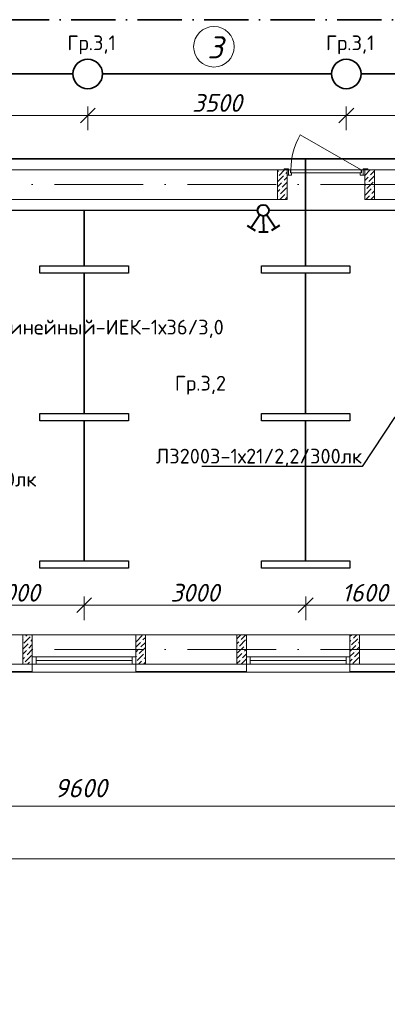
# Model space of a CAD drawing. Header units: millimetres. Extents: x 1114507 to 93926427, y 174473 to 817039.
# Tile 211 of 256: x 1615140 to 1620115, y 762015 to 775361. Entities that reach past the tile are written whole.
import ezdxf
from ezdxf import colors
from ezdxf.entities.mleader import LeaderData, LeaderLine
from ezdxf.math import Vec2, Vec3

# ---------------------------------------------------------------- set-up
doc = ezdxf.new("R2010")
doc.units = ezdxf.units.MM
doc.linetypes.add('ACAD_ISO10W100', pattern=[18, 12, -3, 0, -3])
for name, color, linetype, lineweight in [('Doors', 86, 'Continuous', 13), ('expl', 234, 'Continuous', 13), ('размеры', 12, 'Continuous', 15)]:
    doc.layers.add(name, color=color, linetype=linetype, lineweight=lineweight)
doc.layers.add('NOTE', color=3, linetype='Continuous')
doc.layers.add('RAZMERNAR', color=152, linetype='Continuous')
doc.styles.add('ISOCPEUR 1', font='isocpeur.TTF')
doc.styles.get("Standard").update_dxf_attribs({"font": 'isocpeui.ttf'})
doc.styles.add('ГОСТ 300', font='isocpeui.ttf', dxfattribs={"height": 300})
doc.styles.add('Суннат', font='ariali.ttf', dxfattribs={"height": 250})
doc.dimstyles.new('Санжар', dxfattribs={"dimtxt": 240, "dimasz": 200, "dimexe": 200, "dimexo": 200, "dimgap": 50, "dimtad": 1, "dimdec": 0, "dimtxsty": 'Standard', "dimblk": 'OBLIQUE', "dimcen": 2.5, "dimdle": 200, "dimclrd": 152, "dimclre": 152, "dimclrt": 152, "dimadec": 0, "dimazin": 0, "dimtfac": 1, "dimtdec": 0, "dimtmove": 0, "dimatfit": 3, "dimldrblk": 'OBLIQUE', "dimfxl": 0, "dimlwd": 0, "dimlwe": 0, "dimarcsym": 0})

# ---------------------------------------------------------------- blocks, each defined once
blk = doc.blocks.new('blokqav3mak')
at = {"lineweight": 0, "ltscale": 100}
for p, q in [((1610716, 773325), (1602966, 773325)), ((1610716, 772925), (1610716, 773325)), ((1612966, 773325), (1611766, 773325)), ((1611766, 772925), (1611766, 773325)), ((1610716, 772925), (1603366, 772925)), ((1612566, 772925), (1611766, 772925)), ((1605766, 767025), (1607266, 767025)), ((1607266, 767025), (1607266, 766625)), ((1608666, 767025), (1607266, 767025)), ((1608666, 767025), (1610166, 767025)), ((1608666, 767025), (1608666, 766625)), ((1610166, 767025), (1610166, 766625)), ((1611566, 767025), (1610166, 767025)), ((1611566, 767025), (1614136, 767025)), ((1611566, 767025), (1611566, 766625)), ((1605766, 766625), (1607266, 766625)), ((1608666, 766625), (1610166, 766625)), ((1611566, 766625), (1614266, 766625)), ((1608666, 766518), (1607266, 766518)), ((1611566, 766518), (1610166, 766518))]:
    blk.add_line(p, q, dxfattribs=at)
at = {"linetype": 'Continuous', "lineweight": 0, "ltscale": 100}
for p, q in [((1610586, 773297, 0), (1610599, 773310, 0)), ((1610586, 773162, 0), (1610667, 773243, 0)), ((1610591, 773234, 0), (1610591, 773234, 0)), ((1610608, 773251, 0), (1610682, 773325, 0)), ((1610675, 773184, 0), (1610716, 773225, 0)), ((1610683, 773260, 0), (1610683, 773260, 0)), ((1610700, 773276, 0), (1610716, 773292, 0)), ((1611766, 773247, 0), (1611837, 773319, 0)), ((1611766, 773180, 0), (1611812, 773226, 0)), ((1611821, 773167, 0), (1611896, 773243, 0)), ((1611829, 773243, 0), (1611829, 773243, 0)), ((1611846, 773260, 0), (1611896, 773310, 0)), ((1610586, 773095, 0), (1610641, 773150, 0)), ((1610625, 772999, 0), (1610709, 773083, 0)), ((1610650, 773091, 0), (1610716, 773158, 0)), ((1610658, 773167, 0), (1610658, 773167, 0)), ((1611766, 773113, 0), (1611787, 773133, 0)), ((1611795, 773074, 0), (1611880, 773159, 0)), ((1611804, 773150, 0), (1611804, 773150, 0)), ((1611871, 773083, 0), (1611871, 773083, 0)), ((1611888, 773100, 0), (1611896, 773108, 0)), ((1611896, 773175, 0), (1611896, 773175, 0)), ((1610586, 773028, 0), (1610616, 773058, 0)), ((1610586, 772960, 0), (1610591, 772965, 0)), ((1610608, 772982, 0), (1610608, 772982, 0)), ((1610618, 772925, 0), (1610683, 772990, 0)), ((1610633, 773074, 0), (1610633, 773074, 0)), ((1610692, 772931, 0), (1610716, 772956, 0)), ((1610700, 773007, 0), (1610700, 773007, 0)), ((1611770, 772982, 0), (1611854, 773066, 0)), ((1611778, 773058, 0), (1611778, 773058, 0)), ((1611781, 772925, 0), (1611829, 772973, 0)), ((1611846, 772990, 0), (1611846, 772990, 0)), ((1611848, 772925, 0), (1611896, 772973, 0)), ((1611863, 773007, 0), (1611896, 773041, 0)), ((1607136, 766963, 0), (1607144, 766971, 0)), ((1607152, 766912, 0), (1607237, 766996, 0)), ((1607161, 766987, 0), (1607161, 766987, 0)), ((1607178, 767004, 0), (1607198, 767025, 0)), ((1607245, 766937, 0), (1607266, 766958, 0)), ((1607253, 767013, 0), (1607253, 767013, 0)), ((1608670, 766929, 0), (1608754, 767013, 0)), ((1608678, 767004, 0), (1608678, 767004, 0)), ((1608695, 767021, 0), (1608699, 767025, 0)), ((1608762, 766954, 0), (1608796, 766988, 0)), ((1610036, 766971, 0), (1610087, 767021, 0)), ((1610070, 766870, 0), (1610154, 766954, 0)), ((1610078, 766945, 0), (1610078, 766945, 0)), ((1610095, 766962, 0), (1610158, 767025, 0)), ((1611566, 767000, 0), (1611591, 767025, 0)), ((1611566, 766933, 0), (1611579, 766945, 0)), ((1611587, 766886, 0), (1611672, 766971, 0)), ((1611596, 766962, 0), (1611596, 766962, 0)), ((1611613, 766979, 0), (1611659, 767025, 0)), ((1611688, 766987, 0), (1611688, 766987, 0)), ((1607136, 766828, 0), (1607211, 766903, 0)), ((1607136, 766761, 0), (1607186, 766811, 0)), ((1607194, 766752, 0), (1607266, 766824, 0)), ((1607203, 766828, 0), (1607203, 766828, 0)), ((1607220, 766844, 0), (1607266, 766891, 0)), ((1607228, 766920, 0), (1607228, 766920, 0)), ((1608666, 766858, 0), (1608729, 766920, 0)), ((1608666, 766790, 0), (1608703, 766828, 0)), ((1608712, 766769, 0), (1608796, 766853, 0)), ((1608720, 766844, 0), (1608720, 766844, 0)), ((1608737, 766861, 0), (1608796, 766920, 0)), ((1608746, 766937, 0), (1608746, 766937, 0)), ((1610036, 766903, 0), (1610061, 766929, 0)), ((1610045, 766777, 0), (1610129, 766861, 0)), ((1610053, 766853, 0), (1610053, 766853, 0)), ((1610137, 766802, 0), (1610166, 766831, 0)), ((1610146, 766878, 0), (1610146, 766878, 0)), ((1610163, 766895, 0), (1610166, 766899, 0)), ((1611566, 766798, 0), (1611646, 766878, 0)), ((1611571, 766870, 0), (1611571, 766870, 0)), ((1611655, 766819, 0), (1611696, 766861, 0)), ((1611663, 766895, 0), (1611663, 766895, 0)), ((1611680, 766912, 0), (1611696, 766928, 0)), ((1607136, 766694, 0), (1607161, 766718, 0)), ((1607169, 766659, 0), (1607253, 766743, 0)), ((1607178, 766735, 0), (1607178, 766735, 0)), ((1607262, 766684, 0), (1607266, 766689, 0)), ((1608666, 766723, 0), (1608678, 766735, 0)), ((1608687, 766676, 0), (1608771, 766760, 0)), ((1608695, 766752, 0), (1608695, 766752, 0)), ((1608762, 766684, 0), (1608762, 766684, 0)), ((1608779, 766701, 0), (1608796, 766718, 0)), ((1608788, 766777, 0), (1608788, 766777, 0)), ((1610036, 766701, 0), (1610104, 766769, 0)), ((1610095, 766625, 0), (1610166, 766697, 0)), ((1610095, 766693, 0), (1610095, 766693, 0)), ((1610112, 766710, 0), (1610166, 766764, 0)), ((1610120, 766785, 0), (1610120, 766785, 0)), ((1611566, 766731, 0), (1611621, 766785, 0)), ((1611566, 766663, 0), (1611596, 766693, 0)), ((1611604, 766634, 0), (1611688, 766718, 0)), ((1611613, 766710, 0), (1611613, 766710, 0)), ((1611629, 766726, 0), (1611696, 766793, 0)), ((1611638, 766802, 0), (1611638, 766802, 0)), ((1607152, 766642, 0), (1607152, 766642, 0)), ((1607203, 766625, 0), (1607228, 766651, 0)), ((1607245, 766668, 0), (1607245, 766668, 0)), ((1608670, 766659, 0), (1608670, 766659, 0)), ((1608703, 766625, 0), (1608746, 766668, 0)), ((1608770, 766625, 0), (1608796, 766651, 0)), ((1610036, 766634, 0), (1610078, 766676, 0)), ((1610163, 766625, 0), (1610163, 766625, 0)), ((1611663, 766625, 0), (1611663, 766625, 0)), ((1611680, 766642, 0), (1611680, 766642, 0))]:
    blk.add_line(p, q, dxfattribs=at)
at = {"color": 1, "linetype": 'ACAD_ISO10W100', "lineweight": 0, "ltscale": 100}
for p, q in [((1626766, 773125), (1599766, 773125)), ((1626766, 766825), (1599766, 766825))]:
    blk.add_line(p, q, dxfattribs=at)
at = {"color": 5, "lineweight": 0}
for p, q in [((1607266, 766725), (1607316, 766725)), ((1607266, 766625), (1607266, 766725)), ((1608616, 766725), (1607316, 766725)), ((1607316, 766725), (1607316, 766625)), ((1608666, 766725), (1608616, 766725)), ((1608616, 766725), (1608616, 766625)), ((1608666, 766625), (1608666, 766725)), ((1610166, 766725), (1610216, 766725)), ((1610166, 766625), (1610166, 766725)), ((1611516, 766725), (1610216, 766725)), ((1610216, 766725), (1610216, 766625)), ((1611566, 766725), (1611516, 766725)), ((1611516, 766725), (1611516, 766625)), ((1611566, 766625), (1611566, 766725)), ((1607316, 766625), (1607266, 766625)), ((1608616, 766675), (1607316, 766675)), ((1608616, 766625), (1607316, 766625)), ((1608616, 766625), (1608666, 766625)), ((1610216, 766625), (1610166, 766625)), ((1611516, 766675), (1610216, 766675)), ((1611516, 766625), (1610216, 766625)), ((1611516, 766625), (1611566, 766625))]:
    blk.add_line(p, q, dxfattribs=at)
at = {"color": 252, "lineweight": 0, "ltscale": 100}
for p, q in [((1607266, 766625), (1607266, 766518)), ((1608666, 766625), (1608666, 766518)), ((1610166, 766625), (1610166, 766518)), ((1611566, 766625), (1611566, 766518)), ((1605766, 766518), (1607266, 766518)), ((1608666, 766518), (1610166, 766518)), ((1611566, 766518), (1614266, 766518))]:
    blk.add_line(p, q, dxfattribs=at)
at = {"color": 32, "lineweight": 0, "ltscale": 100}
for p, q in [((1605766, 766525), (1607266, 766525)), ((1608666, 766525), (1610166, 766525)), ((1611566, 766525), (1614266, 766525))]:
    blk.add_line(p, q, dxfattribs=at)
at = {"layer": 'Doors', "lineweight": 0}
for p, q in [((1611716, 773325), (1610894, 773800)), ((1610736, 773340), (1610676, 773340)), ((1610676, 773340), (1610676, 773325)), ((1610676, 773325), (1610736, 773325)), ((1610736, 773325), (1610716, 773325)), ((1610716, 773325), (1610716, 773255)), ((1610716, 773255), (1610736, 773255)), ((1610736, 773325), (1610736, 773340)), ((1610736, 773255), (1610736, 773325)), ((1610736, 773325), (1610761, 773325)), ((1610736, 773255), (1610736, 773325)), ((1610776, 773255), (1610736, 773255)), ((1610761, 773325), (1610761, 773285)), ((1610761, 773285), (1610776, 773285)), ((1611716, 773325), (1610766, 773325)), ((1610766, 773325), (1610766, 773285)), ((1610766, 773285), (1611716, 773285)), ((1610776, 773285), (1610776, 773255)), ((1611706, 773285), (1611706, 773255)), ((1611721, 773285), (1611706, 773285)), ((1611706, 773255), (1611746, 773255)), ((1611716, 773285), (1611716, 773325)), ((1611746, 773325), (1611721, 773325)), ((1611721, 773325), (1611721, 773285)), ((1611806, 773340), (1611746, 773340)), ((1611746, 773340), (1611746, 773325)), ((1611746, 773255), (1611746, 773325)), ((1611746, 773255), (1611746, 773325)), ((1611746, 773325), (1611766, 773325)), ((1611746, 773325), (1611806, 773325)), ((1611766, 773255), (1611746, 773255)), ((1611766, 773325), (1611766, 773255)), ((1611806, 773325), (1611806, 773340))]:
    blk.add_line(p, q, dxfattribs=at)
blk.add_arc((1611716, 773325), 950, 150, 180, dxfattribs=at)
at = {"layer": 'RAZMERNAR', "lineweight": 0, "ltscale": 100}
for p, q in [((1612916, 764701), (1603016, 764701)), ((1626916, 763987), (1599616, 763987))]:
    blk.add_line(p, q, dxfattribs=at)
at = {"layer": 'размеры', "lineweight": 0, "ltscale": 5}
for p, q in [((1610586, 773325), (1610716, 773325)), ((1610586, 772925), (1610586, 773325)), ((1610716, 773325), (1610716, 772925)), ((1611896, 773325), (1611766, 773325)), ((1611766, 773325), (1611766, 772925)), ((1611896, 772925), (1611896, 773325)), ((1610716, 772925), (1610586, 772925)), ((1611766, 772925), (1611896, 772925)), ((1607266, 767025), (1607136, 767025)), ((1607136, 767025), (1607136, 766625)), ((1607266, 766625), (1607266, 767025)), ((1608796, 767025), (1608666, 767025)), ((1608666, 767025), (1608666, 766625)), ((1608796, 766625), (1608796, 767025)), ((1610166, 767025), (1610036, 767025)), ((1610036, 767025), (1610036, 766625)), ((1610166, 766625), (1610166, 767025)), ((1611696, 767025), (1611566, 767025)), ((1611566, 767025), (1611566, 766625)), ((1611696, 766625), (1611696, 767025)), ((1607136, 766625), (1607266, 766625)), ((1608666, 766625), (1608796, 766625)), ((1610036, 766625), (1610166, 766625)), ((1611566, 766625), (1611696, 766625))]:
    blk.add_line(p, q, dxfattribs=at)
at = {"layer": 'RAZMERNAR', "lineweight": 0}
blk.add_text('9600', height=250, dxfattribs=at).set_placement((1607567, 764821))
blk = doc.blocks.new('ауц')
at = {"lineweight": 40}
for p, q in [((435296, -83291), (435402, -83222)), ((435465, -83434), (435349, -83257)), ((435575, -83204), (435448, -83205)), ((435513, -83416), (435512, -83205)), ((435562, -83434), (435678, -83257)), ((435731, -83291), (435625, -83222))]:
    blk.add_line(p, q, dxfattribs=at)
blk.add_circle((435514, -83493), 76.6, dxfattribs=at)
blk = doc.blocks.new('_Dot')
at = {"color": 0, "linetype": 'ByBlock', "lineweight": -2}
blk.add_line((-0.5, 0), (-1, 0), dxfattribs=at)
at = {"color": 0, "linetype": 'ByBlock', "const_width": 0.5}
blk.add_lwpolyline([(-0.25, 0, 1), (0.25, 0, 1)], format="xyb", close=True, dxfattribs=at)
blk = doc.blocks.new('_Oblique')
at = {"color": 0, "linetype": 'ByBlock', "lineweight": -2}
blk.add_line((-0.5, -0.5), (0.5, 0.5), dxfattribs=at)
blk = doc.blocks.new('*D1818')
at = {"color": 152, "linetype": 'Continuous', "lineweight": 0, "ltscale": 100, "transparency": 16777216}
for p, q in [((1616011, 767544), (1616011, 767224)), ((1619011, 767544), (1619011, 767224)), ((1619211, 767424), (1615811, 767424))]:
    blk.add_line(p, q, dxfattribs=at)
at = {"layer": 'Defpoints', "color": 0, "lineweight": 35, "ltscale": 100, "transparency": 16777216}
for p in [(1616011, 767925), (1619011, 767925), (1616011, 767424)]:
    blk.add_point(p, dxfattribs=at)
at = {"color": 152, "lineweight": 0, "ltscale": 100, "transparency": 16777216, "xscale": 200, "yscale": 200, "zscale": 200, "rotation": 180}
blk.add_blockref('_Oblique', (1616011, 767424), dxfattribs=at)
at = {"color": 152, "lineweight": 0, "ltscale": 100, "transparency": 16777216, "xscale": 200, "yscale": 200, "zscale": 200}
blk.add_blockref('_Oblique', (1619011, 767424), dxfattribs=at)
at = {"color": 152, "lineweight": 35, "ltscale": 100, "transparency": 16777216, "insert": (1617511, 767594), "char_height": 240, "attachment_point": 5, "bg_fill": 3, "box_fill_scale": 1.1, "bg_fill_color": 256, "bg_fill_true_color": 13158600, "bg_fill_transparency": 0}
blk.add_mtext('3000', dxfattribs=at)
blk = doc.blocks.new('*D1800')
at = {"color": 152, "linetype": 'Continuous', "lineweight": 0, "ltscale": 100, "transparency": 16777216}
for p, q in [((1613011, 767544), (1613011, 767224)), ((1616011, 767544), (1616011, 767224)), ((1616211, 767424), (1612811, 767424))]:
    blk.add_line(p, q, dxfattribs=at)
at = {"layer": 'Defpoints', "color": 0, "lineweight": 35, "ltscale": 100, "transparency": 16777216}
for p in [(1613011, 767925), (1616011, 767925), (1613011, 767424)]:
    blk.add_point(p, dxfattribs=at)
at = {"color": 152, "lineweight": 0, "ltscale": 100, "transparency": 16777216, "xscale": 200, "yscale": 200, "zscale": 200, "rotation": 180}
blk.add_blockref('_Oblique', (1613011, 767424), dxfattribs=at)
at = {"color": 152, "lineweight": 0, "ltscale": 100, "transparency": 16777216, "xscale": 200, "yscale": 200, "zscale": 200}
blk.add_blockref('_Oblique', (1616011, 767424), dxfattribs=at)
at = {"color": 152, "lineweight": 35, "ltscale": 100, "transparency": 16777216, "insert": (1615079, 767594), "char_height": 240, "attachment_point": 5, "bg_fill": 3, "box_fill_scale": 1.1, "bg_fill_color": 256, "bg_fill_true_color": 13158600, "bg_fill_transparency": 0}
blk.add_mtext('3000', dxfattribs=at)
blk = doc.blocks.new('*D1801')
at = {"color": 152, "linetype": 'Continuous', "lineweight": 0, "ltscale": 100, "transparency": 16777216}
for p, q in [((1619011, 767544), (1619011, 767224)), ((1620611, 767544), (1620611, 767224)), ((1620811, 767424), (1618811, 767424))]:
    blk.add_line(p, q, dxfattribs=at)
at = {"layer": 'Defpoints', "color": 0, "lineweight": 35, "ltscale": 100, "transparency": 16777216}
for p in [(1619011, 767925), (1620611, 767925), (1619011, 767424)]:
    blk.add_point(p, dxfattribs=at)
at = {"color": 152, "lineweight": 0, "ltscale": 100, "transparency": 16777216, "xscale": 200, "yscale": 200, "zscale": 200, "rotation": 180}
blk.add_blockref('_Oblique', (1619011, 767424), dxfattribs=at)
at = {"color": 152, "lineweight": 0, "ltscale": 100, "transparency": 16777216, "xscale": 200, "yscale": 200, "zscale": 200}
blk.add_blockref('_Oblique', (1620611, 767424), dxfattribs=at)
at = {"color": 152, "lineweight": 35, "ltscale": 100, "transparency": 16777216, "insert": (1619811, 767594), "char_height": 240, "attachment_point": 5, "bg_fill": 3, "box_fill_scale": 1.1, "bg_fill_color": 256, "bg_fill_true_color": 13158600, "bg_fill_transparency": 0}
blk.add_mtext('1600', dxfattribs=at)
blk = doc.blocks.new('*D1784')
at = {"color": 152, "linetype": 'Continuous', "lineweight": 0, "ltscale": 100, "transparency": 16777216}
for p, q in [((1612561, 774182), (1612561, 773862)), ((1616061, 774182), (1616061, 773862)), ((1612361, 774062), (1616261, 774062))]:
    blk.add_line(p, q, dxfattribs=at)
at = {"layer": 'Defpoints', "color": 0, "lineweight": 35, "ltscale": 100, "transparency": 16777216}
for p in [(1612561, 774425), (1616061, 774425), (1616061, 774062)]:
    blk.add_point(p, dxfattribs=at)
at = {"color": 152, "lineweight": 0, "ltscale": 100, "transparency": 16777216, "xscale": 200, "yscale": 200, "zscale": 200, "rotation": 180}
blk.add_blockref('_Oblique', (1612561, 774062), dxfattribs=at)
at = {"color": 152, "lineweight": 0, "ltscale": 100, "transparency": 16777216, "xscale": 200, "yscale": 200, "zscale": 200}
blk.add_blockref('_Oblique', (1616061, 774062), dxfattribs=at)
at = {"color": 152, "lineweight": 35, "ltscale": 100, "transparency": 16777216, "insert": (1614311, 774232), "char_height": 240, "attachment_point": 5, "bg_fill": 3, "box_fill_scale": 1.1, "bg_fill_color": 256, "bg_fill_true_color": 13158600, "bg_fill_transparency": 0}
blk.add_mtext('3500', dxfattribs=at)
blk = doc.blocks.new('*D1785')
at = {"color": 152, "linetype": 'Continuous', "lineweight": 0, "ltscale": 100, "transparency": 16777216}
for p, q in [((1616061, 774182), (1616061, 773862)), ((1619561, 774182), (1619561, 773862)), ((1615861, 774062), (1619761, 774062))]:
    blk.add_line(p, q, dxfattribs=at)
at = {"layer": 'Defpoints', "color": 0, "lineweight": 35, "ltscale": 100, "transparency": 16777216}
for p in [(1616061, 774425), (1619561, 774425), (1619561, 774062)]:
    blk.add_point(p, dxfattribs=at)
at = {"color": 152, "lineweight": 0, "ltscale": 100, "transparency": 16777216, "xscale": 200, "yscale": 200, "zscale": 200, "rotation": 180}
blk.add_blockref('_Oblique', (1616061, 774062), dxfattribs=at)
at = {"color": 152, "lineweight": 0, "ltscale": 100, "transparency": 16777216, "xscale": 200, "yscale": 200, "zscale": 200}
blk.add_blockref('_Oblique', (1619561, 774062), dxfattribs=at)
at = {"color": 152, "lineweight": 35, "ltscale": 100, "transparency": 16777216, "insert": (1617811, 774232), "char_height": 240, "attachment_point": 5, "bg_fill": 3, "box_fill_scale": 1.1, "bg_fill_color": 256, "bg_fill_true_color": 13158600, "bg_fill_transparency": 0}
blk.add_mtext('3500', dxfattribs=at)
blk = doc.blocks.new('*D1786')
at = {"color": 152, "linetype": 'Continuous', "lineweight": 0, "ltscale": 100, "transparency": 16777216}
for p, q in [((1619561, 774182), (1619561, 773862)), ((1623061, 774182), (1623061, 773862)), ((1619361, 774062), (1623261, 774062))]:
    blk.add_line(p, q, dxfattribs=at)
at = {"layer": 'Defpoints', "color": 0, "lineweight": 35, "ltscale": 100, "transparency": 16777216}
for p in [(1619561, 774425), (1623061, 774425), (1623061, 774062)]:
    blk.add_point(p, dxfattribs=at)
at = {"color": 152, "lineweight": 0, "ltscale": 100, "transparency": 16777216, "xscale": 200, "yscale": 200, "zscale": 200, "rotation": 180}
blk.add_blockref('_Oblique', (1619561, 774062), dxfattribs=at)
at = {"color": 152, "lineweight": 0, "ltscale": 100, "transparency": 16777216, "xscale": 200, "yscale": 200, "zscale": 200}
blk.add_blockref('_Oblique', (1623061, 774062), dxfattribs=at)
at = {"color": 152, "lineweight": 35, "ltscale": 100, "transparency": 16777216, "insert": (1621311, 774232), "char_height": 240, "attachment_point": 5, "bg_fill": 3, "box_fill_scale": 1.1, "bg_fill_color": 256, "bg_fill_true_color": 13158600, "bg_fill_transparency": 0}
blk.add_mtext('3500', dxfattribs=at)
blk = doc.blocks.new('uslov')
at = {"layer": 'NOTE', "color": 0, "style": 'ГОСТ 300'}
for s, p in [('\\M+3ACA3\\M+3ACED\\M+3ACDC\\M+3ACDD\\M+3ACF0\\M+3ACE9\\M+3ACD1\\M+3ACE4\\M+3ACD6\\M+3ACDD\\M+3ACEE \\M+3ACE0\\M+3ACD5\\M+3ACDF\\M+3ACE0\\M+3ACE1\\M+3ACE0\\M+3ACDD\\M+3ACF0\\M+3ACE3\\M+3ACDF\\M+3ACED\\M+3ACDB, \\M+3ACE0\\M+3ACD5\\M+3ACDA\\M+3ACDF\\M+3ACD1\\M+3ACE2\\M+3ACDF\\M+3ACED\\M+3ACDB, \\M+3ACE3\\M+3ACDC\\M+3ACE2\\M+3ACED\\M+3ACE4\\M+3ACE0\\M+3ACDB \\M+3ACE5\\M+3ACE3\\M+3ACE4\\M+3ACD1\\M+3ACDF\\M+3ACE0\\M+3ACD3\\M+3ACDC\\M+3ACDA, 250\\M+3ACA3, 6 \\M+3ACA1', (933123, 711402, 0)), ('\\M+3ACA3\\M+3ACED\\M+3ACDC\\M+3ACDD\\M+3ACF0\\M+3ACE9\\M+3ACD1\\M+3ACE4\\M+3ACD6\\M+3ACDD\\M+3ACEE \\M+3ACE0\\M+3ACD5\\M+3ACDF\\M+3ACE0\\M+3ACE1\\M+3ACE0\\M+3ACDD\\M+3ACF0\\M+3ACE3\\M+3ACDF\\M+3ACED\\M+3ACDB, \\M+3ACE3\\M+3ACD5\\M+3ACD3\\M+3ACE0\\M+3ACD6\\M+3ACDF\\M+3ACDF\\M+3ACED\\M+3ACDB, \\M+3ACE3\\M+3ACDC\\M+3ACE2\\M+3ACED\\M+3ACE4\\M+3ACE0\\M+3ACDB \\M+3ACE5\\M+3ACE3\\M+3ACE4\\M+3ACD1\\M+3ACDF\\M+3ACE0\\M+3ACD3\\M+3ACDC\\M+3ACDA, 250\\M+3ACA3, 6 \\M+3ACA1', (933123, 711020, 0)), ('\\M+3ACA3\\M+3ACED\\M+3ACDC\\M+3ACDD\\M+3ACF0\\M+3ACE9\\M+3ACD1\\M+3ACE4\\M+3ACD6\\M+3ACDD\\M+3ACEE \\M+3ACE0\\M+3ACD5\\M+3ACDF\\M+3ACE0\\M+3ACE1\\M+3ACE0\\M+3ACDD\\M+3ACF0\\M+3ACE3\\M+3ACDF\\M+3ACED\\M+3ACDB, \\M+3ACE3\\M+3ACDC\\M+3ACE2\\M+3ACED\\M+3ACE4\\M+3ACE0\\M+3ACDB \\M+3ACE5\\M+3ACE3\\M+3ACE4\\M+3ACD1\\M+3ACDF\\M+3ACE0\\M+3ACD3\\M+3ACDC\\M+3ACDA, 250\\M+3ACA3, 6 \\M+3ACA1, \\M+3ACD4\\M+3ACD6\\M+3ACE2\\M+3ACDE\\M+3ACD6\\M+3ACE4.', (933112, 710593, 0)), ('\\M+3ACA3\\M+3ACED\\M+3ACDC\\M+3ACDD\\M+3ACF0\\M+3ACE9\\M+3ACD1\\M+3ACE4\\M+3ACD6\\M+3ACDD\\M+3ACEE \\M+3ACE0\\M+3ACD5\\M+3ACDF\\M+3ACE0\\M+3ACE1\\M+3ACE0\\M+3ACDD\\M+3ACF0\\M+3ACE3\\M+3ACDF\\M+3ACED\\M+3ACDB, \\M+3ACE3\\M+3ACD5\\M+3ACD3\\M+3ACE0\\M+3ACD6\\M+3ACDF\\M+3ACDF\\M+3ACED\\M+3ACDB, \\M+3ACE3\\M+3ACDC\\M+3ACE2\\M+3ACED\\M+3ACE4\\M+3ACE0\\M+3ACDB \\M+3ACE5\\M+3ACE3\\M+3ACE4\\M+3ACD1\\M+3ACDF\\M+3ACE0\\M+3ACD3\\M+3ACDC\\M+3ACDA, 250\\M+3ACA3, 6 \\M+3ACA1', (933123, 710271, 0))]:
    blk.add_text(s, height=96.243, dxfattribs=at).set_placement(p)

msp = doc.modelspace()

# ---------------------------------------------------------------- linework, layer by layer
at = {"color": 3, "linetype": 'ACAD_ISO10W100', "lineweight": 35, "ltscale": 50}
msp.add_line((1608635.4, 775360.5), (1630060.6, 775360.5), dxfattribs=at)
at = {"color": 0, "lineweight": 35, "ltscale": 100}
for p, q in [((1612910.6, 774625.1), (1615860.6, 774625.1)), ((1616260.6, 774625.1), (1619360.6, 774625.1)), ((1619760.6, 774625.1), (1622860.6, 774625.1)), ((1610860.6, 773475.1), (1633010.6, 773475.1)), ((1619010.6, 772025.1), (1619010.6, 773475.1)), ((1616010.6, 772025.1), (1616010.6, 772775.1)), ((1616010.6, 770025.1), (1616010.6, 771925.1)), ((1619010.6, 770025.1), (1619010.6, 771925.1)), ((1616010.6, 768025.1), (1616010.6, 769925.1)), ((1619010.6, 768025.1), (1619010.6, 769925.1))]:
    msp.add_line(p, q, dxfattribs=at)
at = {"lineweight": 30}
for p, q in [((1618360.1, 772775.1), (1613010.6, 772775.1)), ((1620460.6, 772775.1), (1618513.4, 772775.1))]:
    msp.add_line(p, q, dxfattribs=at)
at = {"color": 5, "lineweight": 30}
for points in [[(1616610.6, 771925.1), (1615410.6, 771925.1), (1615410.6, 772025.1), (1616610.6, 772025.1), (1616610.6, 771925.1)], [(1619610.6, 771925.1), (1618410.6, 771925.1), (1618410.6, 772025.1), (1619610.6, 772025.1), (1619610.6, 771925.1)], [(1616610.6, 769925.1), (1615410.6, 769925.1), (1615410.6, 770025.1), (1616610.6, 770025.1), (1616610.6, 769925.1)], [(1619610.6, 769925.1), (1618410.6, 769925.1), (1618410.6, 770025.1), (1619610.6, 770025.1), (1619610.6, 769925.1)], [(1616610.6, 767925.1), (1615410.6, 767925.1), (1615410.6, 768025.1), (1616610.6, 768025.1), (1616610.6, 767925.1)], [(1619610.6, 767925.1), (1618410.6, 767925.1), (1618410.6, 768025.1), (1619610.6, 768025.1), (1619610.6, 767925.1)]]:
    msp.add_lwpolyline(points, dxfattribs=at)
at = {"color": 5, "lineweight": 35, "ltscale": 20}
for centre in [(1616060.6, 774625.1), (1619560.6, 774625.1)]:
    msp.add_circle(centre, 200, dxfattribs=at)
at = {"layer": 'expl', "lineweight": 0}
msp.add_circle((1617768.7, 774994.1), 275.1, dxfattribs=at)

# ---------------------------------------------------------------- block references
at = {"color": 0}
msp.add_blockref('blokqav3mak', (8044.3, 0), dxfattribs=at)
at = {"lineweight": 30, "rotation": 180}
msp.add_blockref('ауц', (2053950.3, 689282.1), dxfattribs=at)

# ---------------------------------------------------------------- texts
at = {"lineweight": 0, "insert": (1617891, 774836), "char_height": 300, "width": 349.19, "attachment_point": 9}
msp.add_mtext('3', dxfattribs=at)
at = {"color": 0, "char_height": 200, "style": 'Суннат'}
for s, insert, width, attachment_point in [('{\\fISOCPEUR|b0|i0|c204|p34;Гр.\\fISOCPEUR|b0|i0|c0|p34;3,1}', (1615784.6, 775146.9, 0), 2509.849, 1), ('{\\fISOCPEUR|b0|i0|c204|p34;Гр.\\fISOCPEUR|b0|i0|c0|p34;3,1}', (1619284.6, 775146.9, 0), 2509.849, 1), ('{\\fISOCPEUR|b0|i0|c204|p34;9Линейный-ИЕК-1х36/3,0}', (1614668.2, 771046.8), 3512.61, 7), ('{\\fISOCPEUR|b0|i0|c204|p34;Гр.\\fISOCPEUR|b0|i0|c0|p34;3,2}', (1617239.2, 770533.7), 2509.849, 1)]:
    msp.add_mtext(s, dxfattribs=dict(at, insert=insert, width=width, attachment_point=attachment_point))
at = {"color": 1, "insert": (1614662.8, 769233.1), "char_height": 200, "width": 2509.849, "attachment_point": 1, "style": 'Суннат'}
msp.add_mtext('{\\fISOCPEUR|b0|i0|c204|p34;300лк}', dxfattribs=at)

# ---------------------------------------------------------------- leaders
at = {"lineweight": 0}
ml = msp.add_multileader_mtext('Standard', dxfattribs=at)
ml.set_content('{\\fISOCPEUR|b0|i0|c204|p34;\\C0;ЛЗ2003-1х21/2,2/300лк}', color=256)
ml.set_leader_properties()
ml.set_arrow_properties(name='DOT')
ml.build(insert=Vec2(0, 0))
ml.multileader.update_dxf_attribs({"text_left_attachment_type": 6, "text_right_attachment_type": 6, "dogleg_length": 0.36, "arrow_head_size": 10})
ctx = ml.context
ctx.base_point, ctx.char_height, ctx.arrow_head_size, ctx.landing_gap_size, ctx.plane_origin = Vec3(1616993.6, 769305.1), 200, 10, 1, Vec3(1616133.1, 770679.7)
ctx.left_attachment, ctx.right_attachment, ctx.text_align_type = 6, 6, 2
notes = []
notes.append((ctx, [(1, (1, 1, 0), (1619776, 769305.1), (-1, 0), 0.36, [(0, [(1620220.7, 769975.1)], 0, [])])]))
ctx.mtext.insert, ctx.mtext.rotation, ctx.mtext.width, ctx.mtext.alignment, ctx.mtext.flow_direction = Vec3(1619774.6, 769545.1), 6.2831853, 2147.602, 3, 5
for ctx, leaders in notes:
    for number, flags, end, landing, length, lines in leaders:
        leader = LeaderData()
        leader.index, (leader.has_last_leader_line, leader.has_dogleg_vector, leader.attachment_direction) = number, flags
        leader.last_leader_point, leader.dogleg_vector, leader.dogleg_length = Vec3(end), Vec3(landing), length
        for number, points, colour, breaks in lines:
            line = LeaderLine()
            line.index, line.vertices, line.color, line.breaks = number, Vec3.list(points), colors.encode_raw_color(colour), breaks
            leader.lines.append(line)
        ctx.leaders.append(leader)

# ---------------------------------------------------------------- next in the draw order: dimensions: what is measured, and where the dimension line sits
at = {"color": 0, "lineweight": 35, "ltscale": 100}
dim = msp.add_linear_dim(base=(1616060.6, 774061.5), p1=(1612560.6, 774425.1), p2=(1616060.6, 774425.1), dimstyle='Санжар', override={"dimfxl": 120, "dimfxlon": 1, "dimtfill": 1, "dimarcsym": 1}, dxfattribs=at)
dim.commit()
dim.dimension.update_dxf_attribs({"geometry": '*D1784', "text_midpoint": (1614310.6, 774231.5)})
dim = msp.add_linear_dim(base=(1616010.6, 767423.7), p1=(1619010.6, 767925.1), p2=(1616010.6, 767925.1), angle=180, dimstyle='Санжар', override={"dimfxl": 120, "dimfxlon": 1, "dimtfill": 1, "dimarcsym": 1}, dxfattribs=at)
dim.commit()
dim.dimension.update_dxf_attribs({"geometry": '*D1818', "text_midpoint": (1617510.6, 767593.7)})

# ---------------------------------------------------------------- next in the draw order: dimensions: what is measured, and where the dimension line sits
dim = msp.add_linear_dim(base=(1619560.6, 774061.5), p1=(1616060.6, 774425.1), p2=(1619560.6, 774425.1), dimstyle='Санжар', override={"dimfxl": 120, "dimfxlon": 1, "dimtfill": 1, "dimarcsym": 1}, dxfattribs=at)
dim.commit()
dim.dimension.update_dxf_attribs({"geometry": '*D1785', "text_midpoint": (1617810.6, 774231.5)})
dim = msp.add_linear_dim(base=(1613010.6, 767423.7), p1=(1616010.6, 767925.1), p2=(1613010.6, 767925.1), angle=180, dimstyle='Санжар', override={"dimfxl": 120, "dimfxlon": 1, "dimtfill": 1, "dimarcsym": 1}, dxfattribs=at)
dim.commit()
dim.dimension.update_dxf_attribs({"geometry": '*D1800', "text_midpoint": (1615078.7, 767423.7), "dimtype": 160})
dim = msp.add_linear_dim(base=(1619010.6, 767423.7), p1=(1620610.6, 767925.1), p2=(1619010.6, 767925.1), angle=180, dimstyle='Санжар', override={"dimfxl": 120, "dimfxlon": 1, "dimtfill": 1, "dimarcsym": 1}, dxfattribs=at)
dim.commit()
dim.dimension.update_dxf_attribs({"geometry": '*D1801', "text_midpoint": (1619810.6, 767593.7)})

# ---------------------------------------------------------------- next in the draw order: block references
at = {"color": 0, "lineweight": 30, "xscale": 0.9657656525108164, "yscale": 0.9657656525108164, "zscale": 0.9657656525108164}
msp.add_blockref('uslov', (685130.3, 81250.9), dxfattribs=at)

# ---------------------------------------------------------------- next in the draw order: dimensions: what is measured, and where the dimension line sits
at = {"color": 0, "lineweight": 35, "ltscale": 100}
dim = msp.add_linear_dim(base=(1623060.6, 774061.5), p1=(1619560.6, 774425.1), p2=(1623060.6, 774425.1), dimstyle='Санжар', override={"dimfxl": 120, "dimfxlon": 1, "dimtfill": 1, "dimarcsym": 1}, dxfattribs=at)
dim.commit()
dim.dimension.update_dxf_attribs({"geometry": '*D1786', "text_midpoint": (1621310.6, 774231.5)})

# ---------------------------------------------------------------- next in the draw order: texts
at = {"linetype": 'ByBlock', "lineweight": 30, "ltscale": 10, "insert": (1197603, 784433.1, 0), "char_height": 250, "width": 18040, "attachment_point": 1, "style": 'ISOCPEUR 1'}
msp.add_mtext('     Рабочая документация по объекту: {\\C7;школы ^J}     Настоящий проект выполнен на основании чертежей марки АС, ВК и ОВ в соответствии с требованиями КМК и ПУЭ.\\P     Внешнее электроснабжение решается в отдельном проекте "Внутриплощадочных сетей"\\P     Проект энергоснабжения школы.\\P     Установленная мощность 33,6 кВт; Расчетная мощность 30,2 кВт  \\P     По надежности энергоснабжения школа относится к потребителям II категории.\\P\\pi1291.6675,t0,19518.5175;{\\LСиловое электрооборудование:\\P\\pi0,tz;}     В качестве вводно-распределительного и силового щита принят щит {\\C0;ПР11-3060-21УЗ (изготовить индв. по заказу) }. В качестве осветительного и силового щита принять щит ЩРВ-6 {\\C0;(изготовить индв. по заказу)} и щит комплектный ОЩВ.\\P\\pt0,19518.5175;     Электропотребителями здания  являются: освещение, штепсельные розетки, электропотребители технологического оборудования. Главный распределительный щит, силовые щиты и щиты освещения приняты сборными с модульными автоматическими выключателями с установкой на DIN-рейку по индивидуальному заказу. В распределительных щитах предусматривается устройство заземляющей шины. Фазораспределение злектронагрузок должно быть равномерным. Автоматические выключатели на розеточных группах имеют устройства  защитного отключения. \\P\\ptz;     Силовыми электроприемниками являются потребители сантехнического и технологического оборудования помещений. Магистральные и распределительные сети выполняются медным кабелем ВВГнг  в винипластовых  трубах в стенах срыто под штукатуркой. Ответвительные коробки установить скрыто на стене.\\P     1.  Розетки разместить на высоте 1800 мм от чистого пола в  помещениях   для  пребывания  детей  (А также см. уточнение по плану)  согласно пункта 12.34 КМК КМК КМК 2.04.17-19. ^J     2.  Выключатели во всех помещениях разместить на высоте 1800 мм.  Отступ от проёмов дверей - 200 мм, а также см. уточнение по плану.^J  Допускается установка выключателей под потолком с управлением при помощи шнура. ПУЭ п. 6.6.31.^J  Установка штепсельных розеток в ванных комнатах, душевых, мыльных помещениях бань, помещениях, содержащих нагреватели для саун (далее по тексту «саунах»), а также в стиральных помещениях прачечных не допускается ПУЭ п. 7.1.48.^JМинимальное расстояние от выключателей, штепсельных розеток и элементов электроустановок до газопроводов должно быть не менее 0,5 м ПУЭ п. 7.1.50.\\P{\\O      \\L\\oЭлектроосвещение}\\P     В соответствии КМК КМК 2.01.05-19. в проекте предусматривается общее рабочее, эвакуационное освещение на напряжение 220В.  Рабочее освещение предусматривается во всех помещениях комплекса, эвакуационное - в коридорах, в фойе, лестничных клетках, вестибюле. На выходах по пути эвакуации устанавливаются световые указатели "Выход" с аккумуляторными  батареями. Светильники аварийного освещения обозначаются значком "А" и выбираются из числа светильников рабочего освещения и питаются от щита ЩАО. Управление освещением выполняется включателями, устанавливаемыми по месту. Выбор светильников произведен в соответствии с назначением помещений, их конструктивными особенностями и характеристикой окружающей среды. В качестве источников света приняты светильники потолочные светодиодные LED панели и {\\C0;светодиодные линейные светильники} . Групповые сети освещения выполняются медным кабелем ВВГнг в винипластовой трубе.\\P\\pi1896.36,t0,28627.16;{\\LЗаземление}\\P\\pi0,tz;     Для защиты от поражения  электрическим током применяется система заземления TN-S  (используется 3я и 5я  жила  кабеля) и выполняется уравнивание потенциалов. Все металлические нетоковедущие части электрооборудования подлежат заземлению. В качестве заземляющих проводников используются нулевые провода сети и специальные заземляющие проводники, прокладываемые совместно с рабочими проводниками от электрощитов до электропотребителей. Сопротивление растеканию тока заземляющих устройств не должно превышать 4 Ом в любое время года. Внутренний контур заземления необходимо присоединить к наружному контуру заземления. Защита от заноса высокого потенциала и уравнивание потенциалов выполняется путем присоединения металлической арматуры фундаментов к горизонтальному  заземлителю. Все соединения выполнить сваркой.', dxfattribs=at)

doc.saveas('drawing.dxf')
